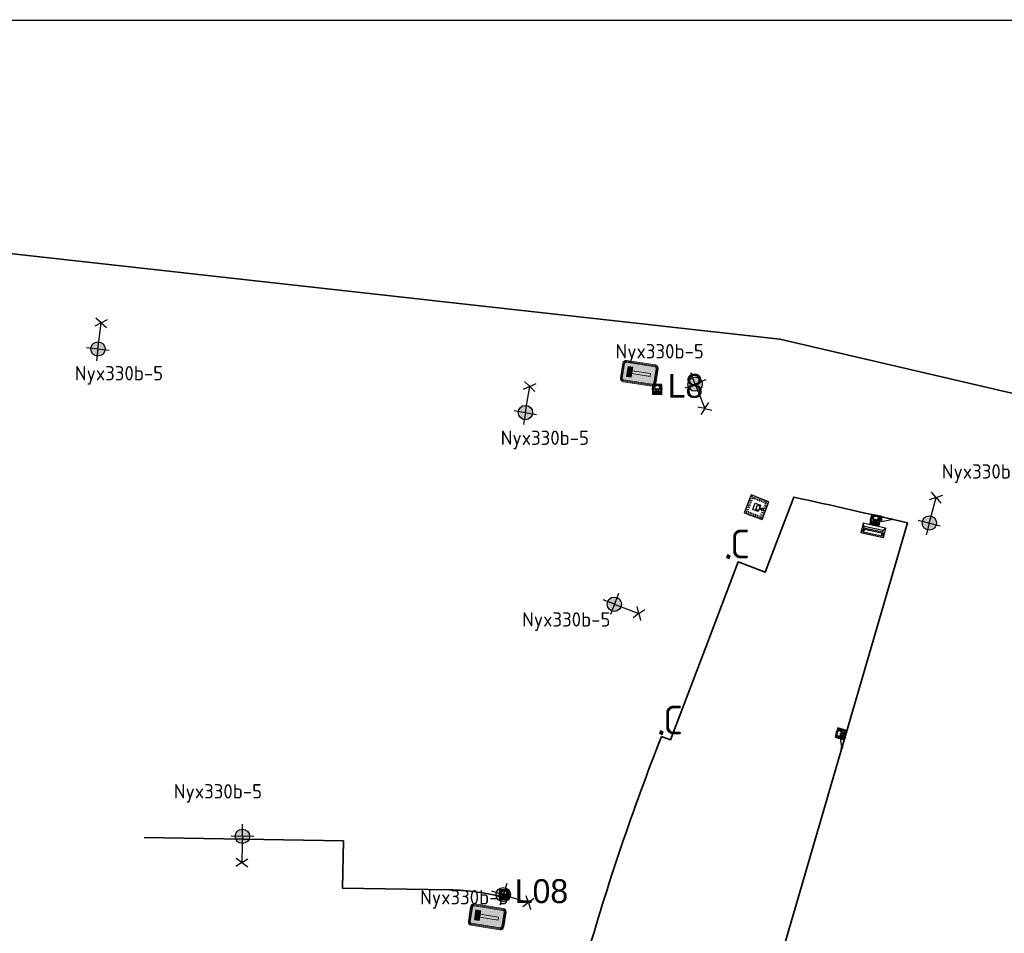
# Model space of a CAD drawing. Header units: metres. Extents: x 167358 to 169466, y 462430 to 462985.
# Tile 16 of 29: x 167492 to 167595, y 462848 to 462943. Entities that reach past the tile are written whole.
import ezdxf
from ezdxf.enums import TextEntityAlignment as Align

# ---------------------------------------------------------------- set-up
doc = ezdxf.new("R2018")
doc.units = ezdxf.units.M
doc.header["$LTSCALE"] = 0.2
doc.linetypes.add('DASHED', pattern=[0.75, 0.5, -0.25])
for name, color, linetype, lineweight in [('N-WE-IE-MEUBILAIR_WEGMEUBILAIR_AFVALBAK-S', 24, 'Continuous', 25), ('N-WE-IE-MEUBILAIR_WEGMEUBILAIR_CONTAINER-S', 162, 'Continuous', 25), ('N-WE-IE-MEUBILAIR_WEGMEUBILAIR_CONTAINER_ONDERGRONDS-S', 24, 'Continuous', 25), ('N-WE-IE-MEUBILAIR_WEGMEUBILAIR_LICHTMAST-S', 24, 'Continuous', 25), ('N-WE-IE-MEUBILAIR_WEGMEUBILAIR_VERKEERSBORD-S', 92, 'Continuous', 25), ('N-WE-IE-TERREINAFSCHEIDING_KUNSTMATIG_RASTERHEKWERK-G', 213, 'IE-TERREINAFSCHEIDING-KUNSTMATIG-OPEN', 35), ('N-WE-IE-TERREINAFSCHEIDING_KUNSTMATIG_STAAFMATHEKWERK-G', 215, 'IE-TERREINAFSCHEIDING-KUNSTMATIG-OPEN', 35), ('N-WE-VW-VERKEERSTEKEN_BORD_L-S', 7, 'Continuous', 25), ('N-XX-IE-TERREINAFSCHEIDING-DOORGANG-S', 215, 'Continuous', 25)]:
    doc.layers.add(name, color=color, linetype=linetype, lineweight=lineweight)
doc.layers.add('X-XX-AL-FASERENS-G', color=6, linetype='Fasegrens', lineweight=35, plot=False)
doc.layers.add('X_uitv', color=7, linetype='Continuous')
doc.styles.add('NLCS-ISO', font='NLCS-ISO.ttf')
doc.styles.add('ZURICH', font='ZURCHN.TTF')
doc.linetypes.add('Fasegrens', pattern='A,40,[132,ltypeshp.shx,S=2,R=0,X=0,Y=0],-0.2,1', length=41.2)
doc.linetypes.add('IE-TERREINAFSCHEIDING-KUNSTMATIG-OPEN', pattern='A,7,-1.5,[67,NLCS.SHX,S=0.75,R=0,X=0,Y=0],-1.5', length=10)
picture_1 = doc.add_image_def('image1.png', size_in_pixel=(1080, 776))

# ---------------------------------------------------------------- blocks, each defined once
blk = doc.blocks.new('N-SIE-WEG_VERKEERSBORD_PAAL-SO')
h = blk.add_hatch(color=256)
h.dxf.hatch_style = 1
h.paths.add_polyline_path([(-1, 0, 1), (1, 0, 1)])
h.paths.add_polyline_path([(0.8, 0, -1), (-0.8, 0, -1)], flags=16)
h = blk.add_hatch(color=256)
h.dxf.hatch_style = 1
h.paths.add_polyline_path([(0, 1), (-1, 1), (-0.8, 0.6, -0.037994), (-0.7, 0.71), (-0.77, 0.86), (-0.51, 0.86, -0.134934)])
h = blk.add_hatch(color=256)
h.dxf.hatch_style = 1
h.paths.add_polyline_path([(-0.86, 0.72), (-1, 1), (-1, 0, -0.134934), (-0.86, 0.51)])
h = blk.add_hatch(color=256)
h.dxf.hatch_style = 1
h.paths.add_polyline_path([(-0.51, -0.86), (-0.86, -0.86), (-0.86, -0.51, -0.134934), (-1, 0), (-1, -1), (0, -1, -0.134934)])
h = blk.add_hatch(color=256)
h.dxf.hatch_style = 1
h.paths.add_polyline_path([(-0.6, 0.52, 0.050318), (-0.69, 0.39), (-0.11, -0.79, 0.066661), (0.11, -0.79), (0.69, 0.39, 0.050318), (0.6, 0.52), (0, -0.69)])
h = blk.add_hatch(color=256)
h.dxf.hatch_style = 1
h.paths.add_polyline_path([(0.17, 0, 1), (-0.17, 0, 1)])
h = blk.add_hatch(color=256)
h.dxf.hatch_style = 1
h.paths.add_polyline_path([(1, 1), (0, 1, -0.134934), (0.51, 0.86), (0.77, 0.86), (0.7, 0.71, -0.037994), (0.8, 0.6)])
h = blk.add_hatch(color=256)
h.dxf.hatch_style = 1
h.paths.add_polyline_path([(1, 0, -0.134934), (0.86, -0.51), (0.86, -0.86), (0.51, -0.86, -0.134934), (0, -1), (1, -1)])
h = blk.add_hatch(color=256)
h.dxf.hatch_style = 1
h.paths.add_polyline_path([(1, 1), (0.86, 0.72), (0.86, 0.51, -0.134934), (1, 0)])
for points in [[(-1, -1), (1, -1), (1, 1), (-1, 1)], [(-0.86, -0.86), (0.86, -0.86), (0.86, 0.86), (-0.86, 0.86)]]:
    blk.add_lwpolyline(points, close=True)
at = {"flags": 128}
for points in [[(-1, 1), (0, -1), (1, 1)], [(-0.77, 0.86), (0, -0.69), (0.77, 0.86)]]:
    blk.add_lwpolyline(points, close=True, dxfattribs=at)
for radius in [1, 0.796, 0.171]:
    blk.add_circle((0, 0), radius)
at = {"lineweight": 30, "flags": 104}
blk.add_attdef('bordgegevens', text='', height=3, dxfattribs=at).set_placement((2.21, 3.21), align=Align.TOP_LEFT)
at = {"style": 'NLCS-ISO', "flags": 9}
for tag, p in [('PAAL', (2.21, -4.13)), ('LOCATIE', (2.21, -8.3))]:
    blk.add_attdef(tag, p, '', height=3, dxfattribs=at)
blk = doc.blocks.new('N-SIE-WEG_LICHTMAST_1UITHOUDER-SO')
h = blk.add_hatch(color=256)
edge = h.paths.add_edge_path()
edge.add_arc((0, 0), 1.5, 0, 360)
for p, q in [((0, -2.42), (0, 2.33)), ((-5.5, 0), (-6.34, 1.24)), ((-5.5, 0), (-6.34, -1.24)), ((-5.5, 0), (-4.66, 1.24)), ((-1.5, 0), (-5.5, 0)), ((-5.5, 0), (-4.66, -1.24)), ((0, 0), (-1.49, 0)), ((0, 0), (2.52, 0))]:
    blk.add_line(p, q)
blk.add_circle((0, 0), 1.5)
at = {"style": 'ZURICH'}
blk.add_attdef('TYPE', text='', height=3, dxfattribs=at).set_placement((6.91, 5.26), align=Align.BOTTOM_CENTER)
blk = doc.blocks.new('SIE-WEG_CONTAINER_TEGEL')
at = {"flags": 128}
blk.add_lwpolyline([(-0.15, -0.15), (0.15, -0.15), (0.15, 0.15), (-0.15, 0.15)], close=True, dxfattribs=at)
blk.add_solid([(-0.15, 0.15), (-0.15, -0.15), (0.15, 0.15), (0.15, -0.15)])
at = {"style": 'NLCS-ISO'}
blk.add_text('C', height=0.2, dxfattribs=at).set_placement((0, 0), align=Align.MIDDLE_CENTER)
blk.add_attdef('TEGEL', (0.09, 0.26), '', height=3, dxfattribs=at)
blk = doc.blocks.new('SIE-WEG-DOORGANG-SO')
at = {"layer": 'N-XX-IE-TERREINAFSCHEIDING-DOORGANG-S', "flags": 128}
for points in [[(-2, 0), (2, 0)], [(1, 0.09), (1, -0.09)], [(-0.67, -0.78), (0.83, -0.08)]]:
    blk.add_lwpolyline(points, dxfattribs=at)
for points in [[(-1, 0.09), (-0.83, 0.09), (-0.83, -0.09), (-1, -0.09)], [(0.83, 0.09), (1, 0.09), (1, -0.09), (0.83, -0.09)]]:
    blk.add_lwpolyline(points, close=True, dxfattribs=at)
at = {"layer": 'N-XX-IE-TERREINAFSCHEIDING-DOORGANG-S'}
blk.add_arc((-0.03, -0.28), 0.817, 166.6672, 218.1816, dxfattribs=at)
blk = doc.blocks.new('SIE-WEG_AFVALBAK_TYPE_02')
at = {"linetype": 'Continuous'}
for p, q in [((0.4, -0.091), (-0.4, -0.091)), ((-0.34, -0.195), (-0.4, -0.091)), ((-0.34, -0.252), (-0.4, -0.441)), ((0.34, -0.195), (-0.34, -0.195)), ((-0.34, -0.252), (-0.34, -0.195)), ((0.34, -0.252), (-0.34, -0.252)), ((-0.302, -0.297), (-0.333, -0.397)), ((0.302, -0.297), (-0.302, -0.297)), ((0.302, -0.297), (0.333, -0.397)), ((0.34, -0.195), (0.4, -0.091)), ((0.34, -0.252), (0.34, -0.195)), ((0.34, -0.252), (0.4, -0.441)), ((0.4, -0.441), (-0.4, -0.441)), ((0.333, -0.397), (-0.333, -0.397))]:
    blk.add_line(p, q, dxfattribs=at)
for p, q in [((-0.4, -0.091), (-0.4, -0.441)), ((0.4, -0.091), (0.4, -0.441))]:
    blk.add_line(p, q)
blk.add_circle((0, 0), 0.0908, dxfattribs=at)
blk = doc.blocks.new('CONTAINER_ONDERGRONDSE_5000L')
at = {"ltscale": 0.2}
blk.add_lwpolyline([(0, 2), (0, 0), (2, 0), (2, 2)], close=True, dxfattribs=at)
at = {"color": 8, "linetype": 'DASHED', "ltscale": 0.2}
for points in [[(0.14, 1.86), (0.14, 0.14), (1.86, 0.14), (1.86, 1.86)], [(0.27, 1.72), (0.27, 0.27), (1.72, 0.27), (1.72, 1.72)]]:
    blk.add_lwpolyline(points, close=True, dxfattribs=at)
blk.add_lwpolyline([(0.65, 0.7), (0.65, 1.3), (1.35, 1.3), (1.35, 0.7)], close=True)
for points in [[(0.75, 0.7), (0.75, 1), (1.25, 1), (1.25, 0.7)], [(1, 0.7), (1.12, 0.38), (0.88, 0.38), (1, 0.7)], [(1, 0), (1, 0.7)]]:
    blk.add_lwpolyline(points)
blk = doc.blocks.new('N-SVW-VERKEERSTEKEN_BORD_L08-SO')
at = {"true_color": 0x007dc8}
h = blk.add_hatch(color=152, dxfattribs=at)
h.dxf.hatch_style = 1
h.paths.add_polyline_path([(-2.25, 3.05), (-2.25, -3.05, 0.414214), (-1.55, -3.75), (0, -3.75), (0, -3.55), (-1.55, -3.55, -0.414214), (-2.05, -3.05), (-2.05, 3.05, -0.414214), (-1.55, 3.55), (0, 3.55), (0, 3.75), (-1.55, 3.75, 0.414214)])
at = {"true_color": 0xffffff}
h = blk.add_hatch(color=7, dxfattribs=at)
h.dxf.hatch_style = 1
h.paths.add_polyline_path([(-1.55, -3.35, -0.414214), (-1.85, -3.05), (-1.85, 3.05, -0.414214), (-1.55, 3.35), (0, 3.35), (0, 3.55), (-1.55, 3.55, 0.414214), (-2.05, 3.05), (-2.05, -3.05, 0.414214), (-1.55, -3.55), (0, -3.55), (0, -3.35)])
at = {"true_color": 0x007dc8}
h = blk.add_hatch(color=152, dxfattribs=at)
h.dxf.hatch_style = 1
h.paths.add_polyline_path([(0, 3.35), (-1.55, 3.35, 0.414214), (-1.85, 3.05), (-1.85, -3.05, 0.414214), (-1.55, -3.35), (0, -3.35), (0, -2.35), (-0.3, -2.35), (-0.3, 1.55), (-1.05, 1.55), (-1.05, 2.55), (0, 2.55)])
at = {"true_color": 0xffffff}
h = blk.add_hatch(color=7, dxfattribs=at)
h.dxf.hatch_style = 1
h.paths.add_polyline_path([(0, 2.55), (-1.05, 2.55), (-1.05, 1.55), (0, 1.55), (0, 1.65), (-0.95, 1.65), (-0.95, 2.45), (0, 2.45)])
at = {"true_color": 0xff0000}
h = blk.add_hatch(color=1, dxfattribs=at)
h.dxf.hatch_style = 1
h.paths.add_polyline_path([(-0.95, 1.65), (0.95, 1.65), (0.95, 2.45), (-0.95, 2.45)])
at = {"true_color": 0x007dc8}
h = blk.add_hatch(color=152, dxfattribs=at)
h.dxf.hatch_style = 1
h.paths.add_polyline_path([(1.55, 3.75), (0, 3.75), (0, 3.55), (1.55, 3.55, -0.414214), (2.05, 3.05), (2.05, -3.05, -0.414214), (1.55, -3.55), (0, -3.55), (0, -3.75), (1.55, -3.75, 0.414214), (2.25, -3.05), (2.25, 3.05, 0.414214)])
at = {"true_color": 0xffffff}
h = blk.add_hatch(color=7, dxfattribs=at)
h.dxf.hatch_style = 1
h.paths.add_polyline_path([(0, -3.35), (0, -3.55), (1.55, -3.55, 0.414214), (2.05, -3.05), (2.05, 3.05, 0.414214), (1.55, 3.55), (0, 3.55), (0, 3.35), (1.55, 3.35, -0.414214), (1.85, 3.05), (1.85, -3.05, -0.414214), (1.55, -3.35)])
at = {"true_color": 0x007dc8}
h = blk.add_hatch(color=152, dxfattribs=at)
h.dxf.hatch_style = 1
h.paths.add_polyline_path([(1.85, 3.05, 0.414214), (1.55, 3.35), (0, 3.35), (0, 2.55), (1.05, 2.55), (1.05, 1.55), (0.3, 1.55), (0.3, -2.35), (0, -2.35), (0, -3.35), (1.55, -3.35, 0.414214), (1.85, -3.05)])
at = {"true_color": 0xffffff}
h = blk.add_hatch(color=7, dxfattribs=at)
h.dxf.hatch_style = 1
h.paths.add_polyline_path([(1.05, 2.55), (0, 2.55), (0, 2.45), (0.95, 2.45), (0.95, 1.65), (0, 1.65), (0, 1.55), (1.05, 1.55)])
h = blk.add_hatch(color=7, dxfattribs=at)
h.dxf.hatch_style = 1
h.paths.add_polyline_path([(0.3, 1.55), (0.3, -2.35), (-0.3, -2.35), (-0.3, 1.55)])
at = {"color": 152, "lineweight": 0, "true_color": 0x007dc8}
blk.add_lwpolyline([(-1.55, -3.75), (1.55, -3.75, 0.414214), (2.25, -3.05), (2.25, 3.05, 0.414214), (1.55, 3.75), (-1.55, 3.75, 0.414214), (-2.25, 3.05), (-2.25, -3.05, 0.414214)], format="xyb", close=True, dxfattribs=at)
at = {"color": 7, "lineweight": 0, "true_color": 0xffffff}
for points in [[(-1.55, -3.55), (1.55, -3.55, 0.414214), (2.05, -3.05), (2.05, 3.05, 0.414214), (1.55, 3.55), (-1.55, 3.55, 0.414214), (-2.05, 3.05), (-2.05, -3.05, 0.414214)], [(-1.55, -3.35), (1.55, -3.35, 0.414214), (1.85, -3.05), (1.85, 3.05, 0.414214), (1.55, 3.35), (-1.55, 3.35, 0.414214), (-1.85, 3.05), (-1.85, -3.05, 0.414214)]]:
    blk.add_lwpolyline(points, format="xyb", close=True, dxfattribs=at)
for points in [[(-1.05, 1.55), (1.05, 1.55), (1.05, 2.55), (-1.05, 2.55)], [(-0.95, 1.65), (0.95, 1.65), (0.95, 2.45), (-0.95, 2.45)], [(0.3, 1.55), (0.3, -2.35), (-0.3, -2.35), (-0.3, 1.55)]]:
    blk.add_lwpolyline(points, close=True, dxfattribs=at)

msp = doc.modelspace()

# ---------------------------------------------------------------- linework, layer by layer
at = {"layer": 'N-WE-IE-TERREINAFSCHEIDING_KUNSTMATIG_RASTERHEKWERK-G', "flags": 128}
msp.add_lwpolyline([(167542.54, 462852.12), (167542.33, 462851.4, 0.063581), (167536.47, 462852.24), (167525.3, 462852.42), (167525.38, 462857.37), (167504.56, 462857.71)], format="xyb", dxfattribs=at)
at = {"layer": 'N-WE-IE-TERREINAFSCHEIDING_KUNSTMATIG_STAAFMATHEKWERK-G'}
msp.add_lwpolyline([(167558.68, 462868.3, 0.025077), (167550.74, 462844.84, 0.024784), (167569.77, 462840.49), (167570.2, 462841.95), (167584.4, 462890.63, 0.003826), (167572.5, 462893.32), (167569.51, 462885.47), (167566.69, 462886.54), (167563.29, 462877.64), (167559.6, 462867.95)], format="xyb", close=True, dxfattribs=at)
at = {"layer": 'X-XX-AL-FASERENS-G', "flags": 128}
msp.add_lwpolyline([(167820.82, 462693.31), (167819.72, 462700.17), (167826.67, 462713.19), (167829.09, 462712.87, 0.050044), (167841.45, 462712.69), (167870.55, 462715.32), (167870.2, 462721.2), (167840.93, 462718.69, -0.033968), (167833.35, 462718.55), (167833.25, 462716.43), (167829.53, 462716.66, -0.437956), (167827.2, 462720.12), (167827.98, 462724.29, 0.088551), (167827.09, 462736.48, 0.043449), (167824.01, 462744.33, -0.019548), (167814.7, 462765.1, 0.039205), (167806.77, 462781.06), (167802.73, 462787.31, -0.33661), (167802.86, 462790.75), (167814.82, 462805), (167810.87, 462809.49), (167809.05, 462807.65), (167806.88, 462805.17), (167802.27, 462799.56), (167797.66, 462793.95), (167793.81, 462798.33), (167793.7, 462798.22), (167788.42, 462793.31), (167792.78, 462788.41), (167769.02, 462759.49), (167763.9, 462761.93), (167760.85, 462762.98), (167758.62, 462756.62), (167764.57, 462754.07), (167748.92, 462735.06), (167748.99, 462735.14), (167707.33, 462761.45), (167667.12, 462776.97), (167625.21, 462786.62), (167568.37, 462797.94), (167548.87, 462798.02), (167502.78, 462800.25), (167495.04, 462800.46), (167495.06, 462800.64), (167465.1, 462804.47), (167419.05, 462802.53), (167418.97, 462802.59), (167418.71, 462803.4), (167417.12, 462811.11), (167417.88, 462811.05), (167419.16, 462810.62), (167420.23, 462813.79), (167418.8, 462814.44), (167414.49, 462815.76), (167411.58, 462817.55), (167410.26, 462819.28), (167412.71, 462819.89), (167428.97, 462815.22), (167441.99, 462815.55), (167441.78, 462876.84), (167444.27, 462883.35), (167444.27, 462883.35), (167447.22, 462923.6), (167571.06, 462909.85), (167795.28, 462857.65), (167820.19, 462847.16), (167840.77, 462850.75), (167854.96, 462827.63), (167854.96, 462827.63), (167857.51, 462818.79), (167857.51, 462818.79), (167894.96, 462737.63), (167901.93, 462724.78), (167904.21, 462716.78), (167904.2, 462715.35), (167890.08, 462714.28), (167888.94, 462703.45), (167879.39, 462698.31), (167874.87, 462688.46), (167871.79, 462680.97), (167824.38, 462692.1)], format="xyb", close=True, dxfattribs=at)

# ---------------------------------------------------------------- block references
at = {"layer": 'N-WE-IE-MEUBILAIR_WEGMEUBILAIR_AFVALBAK-S', "ltscale": 0.1, "xscale": 3, "yscale": 3, "zscale": 2, "rotation": 347.6785431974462}
msp.add_blockref('SIE-WEG_AFVALBAK_TYPE_02', (167580.98, 462890.61), dxfattribs=at)
at = {"layer": 'N-WE-IE-MEUBILAIR_WEGMEUBILAIR_CONTAINER-S'}
ref = msp.add_blockref('SIE-WEG_CONTAINER_TEGEL', (167565.66, 462887.1), dxfattribs=dict(at, rotation=249.1412321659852))
ref.add_attrib('TEGEL', 'C', (167565.86, 462886.92), dxfattribs={"layer": '0', "height": 3, "style": 'NLCS-ISO'})
ref = msp.add_blockref('SIE-WEG_CONTAINER_TEGEL', (167565.66, 462887.1), dxfattribs=dict(at, rotation=249.1412321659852))
ref.add_attrib('TEGEL', 'C', (167565.86, 462886.92), dxfattribs={"layer": '0', "height": 3, "style": 'NLCS-ISO'})
ref = msp.add_blockref('SIE-WEG_CONTAINER_TEGEL', (167558.64, 462868.69), dxfattribs=dict(at, rotation=249.1412321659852))
ref.add_attrib('TEGEL', 'C', (167558.85, 462868.51), dxfattribs={"layer": '0', "height": 3, "style": 'NLCS-ISO'})
ref = msp.add_blockref('SIE-WEG_CONTAINER_TEGEL', (167558.64, 462868.69), dxfattribs=dict(at, rotation=249.1412321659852))
ref.add_attrib('TEGEL', 'C', (167558.85, 462868.51), dxfattribs={"layer": '0', "height": 3, "style": 'NLCS-ISO'})
at = {"layer": 'N-WE-IE-MEUBILAIR_WEGMEUBILAIR_CONTAINER_ONDERGRONDS-S', "rotation": 69.14123216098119}
msp.add_blockref('CONTAINER_ONDERGRONDSE_5000L', (167569.19, 462890.97), dxfattribs=at)
at = {"layer": 'N-WE-IE-MEUBILAIR_WEGMEUBILAIR_LICHTMAST-S'}
ref = msp.add_blockref('N-SIE-WEG_LICHTMAST_1UITHOUDER-SO', (167499.71, 462908.82), dxfattribs=dict(at, xscale=0.5, yscale=0.5, zscale=0.5, rotation=263.1780119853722))
ref.add_attrib('TYPE', 'Nyx330b-5', dxfattribs={"layer": '0', "height": 1.5, "style": 'NLCS-ISO'}).set_placement((167501.91, 462905.08), align=Align.BOTTOM_CENTER)
ref = msp.add_blockref('N-SIE-WEG_LICHTMAST_1UITHOUDER-SO', (167562.18, 462905.14), dxfattribs=dict(at, xscale=0.5, yscale=0.5, zscale=0.5, rotation=111.5650034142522))
ref.add_attrib('TYPE', 'Nyx330b-5', dxfattribs={"layer": '0', "height": 1.5, "style": 'NLCS-ISO'}).set_placement((167558.47, 462907.38), align=Align.BOTTOM_CENTER)
ref = msp.add_blockref('N-SIE-WEG_LICHTMAST_1UITHOUDER-SO', (167544.43, 462902.17), dxfattribs=dict(at, xscale=0.5, yscale=0.5, zscale=0.5, rotation=260.5350555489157))
ref.add_attrib('TYPE', 'Nyx330b-5', dxfattribs={"layer": '0', "height": 1.5, "style": 'NLCS-ISO'}).set_placement((167546.46, 462898.33), align=Align.BOTTOM_CENTER)
ref = msp.add_blockref('N-SIE-WEG_LICHTMAST_1UITHOUDER-SO', (167586.68, 462890.61), dxfattribs=dict(at, xscale=0.5, yscale=0.5, zscale=0.5, rotation=255.1639726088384))
ref.add_attrib('TYPE', 'Nyx330b-4', dxfattribs={"layer": '0', "height": 1.5, "style": 'NLCS-ISO'}).set_placement((167592.62, 462894.81), align=Align.BOTTOM_CENTER)
ref = msp.add_blockref('N-SIE-WEG_LICHTMAST_1UITHOUDER-SO', (167553.73, 462882.12), dxfattribs=dict(at, xscale=0.5, yscale=0.5, zscale=0.5, rotation=159.1867611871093))
ref.add_attrib('TYPE', 'Nyx330b-5', dxfattribs={"layer": '0', "height": 1.5, "style": 'NLCS-ISO'}).set_placement((167548.7, 462879.33), align=Align.BOTTOM_CENTER)
ref = msp.add_blockref('N-SIE-WEG_LICHTMAST_1UITHOUDER-SO', (167514.82, 462857.84), dxfattribs=dict(at, xscale=0.5, yscale=0.5, zscale=0.5, rotation=88.87622599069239))
ref.add_attrib('TYPE', 'Nyx330b-5', dxfattribs={"layer": '0', "height": 1.5, "style": 'NLCS-ISO'}).set_placement((167512.26, 462861.35), align=Align.BOTTOM_CENTER)
ref = msp.add_blockref('N-SIE-WEG_LICHTMAST_1UITHOUDER-SO', (167542.11, 462851.74), dxfattribs=dict(at, xscale=0.5, yscale=0.5, zscale=0.5, rotation=162.594830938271))
ref.add_attrib('TYPE', 'Nyx330b-5', dxfattribs={"layer": '0', "height": 1.5, "style": 'NLCS-ISO'}).set_placement((167538.03, 462850.27), align=Align.BOTTOM_CENTER)
at = {"layer": 'N-WE-IE-MEUBILAIR_WEGMEUBILAIR_VERKEERSBORD-S', "ltscale": 0.2}
ref = msp.add_blockref('N-SIE-WEG_VERKEERSBORD_PAAL-SO', (167558.21, 462904.6), dxfattribs=dict(at, xscale=0.5, yscale=0.5, zscale=0.5))
lines = msp.add_mtext('L8', dxfattribs={"layer": '0', "insert": (167559.31, 462906.21), "char_height": 2.5, "attachment_point": 1})
ref.add_attrib('bordgegevens', '', (167559.31, 462906.21), dxfattribs={"flags": 104}).embed_mtext(lines)
at = {"layer": 'N-WE-IE-MEUBILAIR_WEGMEUBILAIR_VERKEERSBORD-S', "xscale": 0.5, "yscale": 0.5, "zscale": 0.5}
for p, rotation in [((167581.04, 462890.93), 348.6821457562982), ((167577.44, 462868.56), 73.98932255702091)]:
    msp.add_blockref('N-SIE-WEG_VERKEERSBORD_PAAL-SO', p, dxfattribs=dict(at, rotation=rotation))
at = {"layer": 'N-WE-IE-MEUBILAIR_WEGMEUBILAIR_VERKEERSBORD-S', "ltscale": 0.2}
ref = msp.add_blockref('N-SIE-WEG_VERKEERSBORD_PAAL-SO', (167542.21, 462851.75), dxfattribs=dict(at, xscale=0.5, yscale=0.5, zscale=0.5))
lines = msp.add_mtext('L08', dxfattribs={"layer": '0', "insert": (167543.32, 462853.36), "char_height": 2.5, "attachment_point": 1})
ref.add_attrib('bordgegevens', '', (167543.32, 462853.36), dxfattribs={"flags": 104}).embed_mtext(lines)
at = {"layer": 'N-WE-VW-VERKEERSTEKEN_BORD_L-S', "xscale": 0.5, "yscale": 0.5, "zscale": 0.5, "rotation": 81.05139314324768}
for p in [(167556.34, 462906.27), (167540.43, 462849.42)]:
    msp.add_blockref('N-SVW-VERKEERSTEKEN_BORD_L08-SO', p, dxfattribs=at)
at = {"layer": 'N-XX-IE-TERREINAFSCHEIDING-DOORGANG-S'}
for p, xscale, yscale, zscale, rotation in [((167582.21, 462891.14), 0.5999931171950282, 0.5999931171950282, 0.5999931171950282, 347.0528866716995), ((167577.69, 462867.62), 0.5999999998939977, 0.5999999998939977, 0.5999999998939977, 253.7363806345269)]:
    msp.add_blockref('SIE-WEG-DOORGANG-SO', p, dxfattribs=dict(at, xscale=xscale, yscale=yscale, zscale=zscale, rotation=rotation))

# ---------------------------------------------------------------- pictures from other files: only their frames are drawn
at = {"layer": 'X_uitv'}
image = msp.add_image(picture_1, insert=(167358.17, 462528.04), size_in_units=(577.77, 415.14), rotation=0.00819, dxfattribs=at)
image.dxf.flags = 7

doc.saveas('drawing.dxf')
